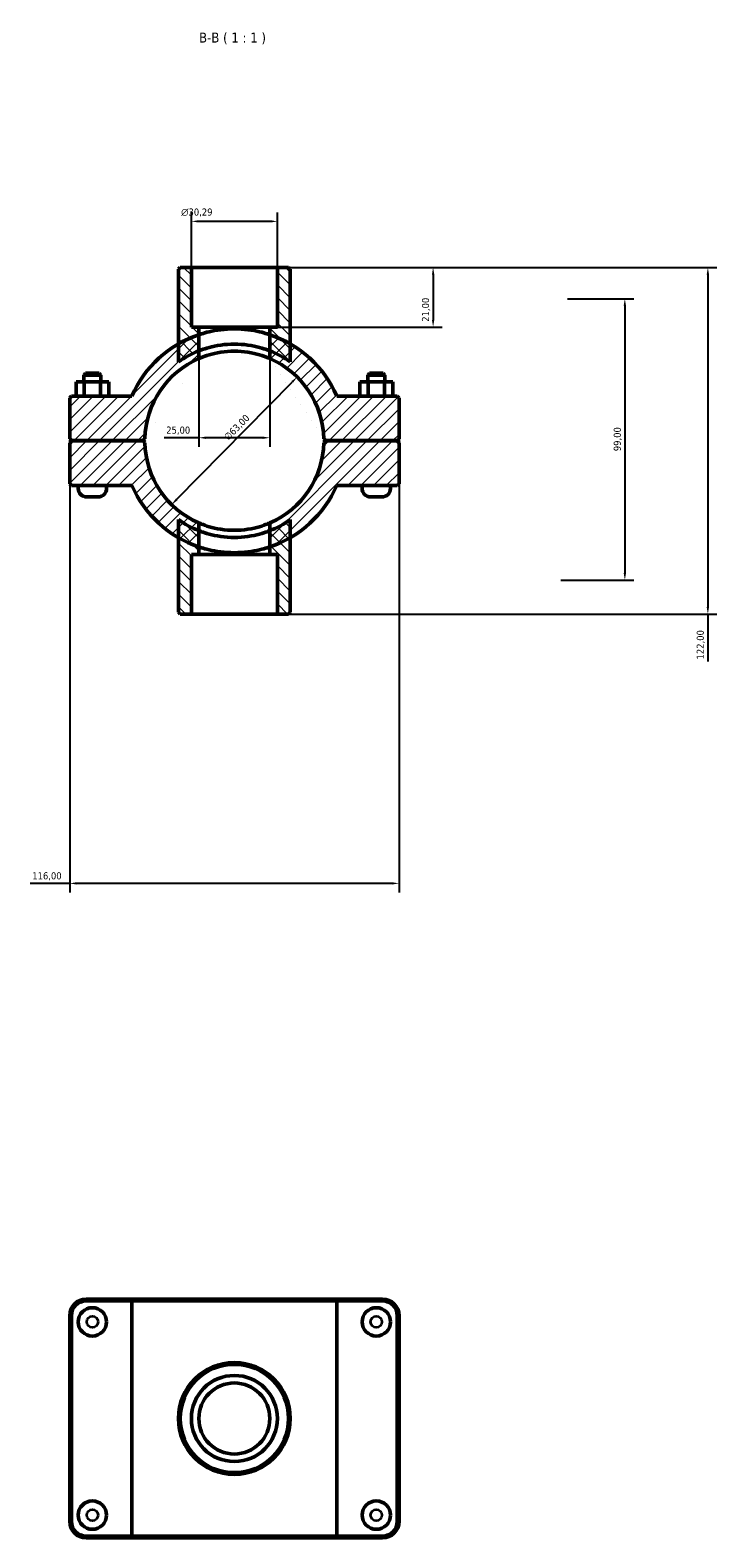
# Model space of a CAD drawing. Header units: millimetres. Extents: x 0 to 907, y -136 to 1184.
# Tile 4 of 4: x 355 to 596, y 653 to 1184. Entities that reach past the tile are written whole.
import ezdxf

# ---------------------------------------------------------------- set-up
doc = ezdxf.new("R2010")
doc.units = ezdxf.units.MM
for name, color, linetype, lineweight in [('Dimension (ISO)', 7, 'Continuous', 25), ('Hatch (ISO)', 7, 'Continuous', 18), ('Symbol (ISO)', 7, 'Continuous', 25), ('Visible (ISO)', 7, 'Continuous', 50), ('Visible Narrow (ISO)', 7, 'Continuous', 35)]:
    doc.layers.add(name, color=color, linetype=linetype, lineweight=lineweight)
doc.styles.add('Label Text (ISO)', font='tahoma.ttf')
doc.styles.add('Note Text (ISO)', font='tahoma.ttf')
doc.dimstyles.new('Default (ISO)', dxfattribs={"dimtxt": 2.5, "dimasz": 2.5, "dimexe": 3.175, "dimexo": 0, "dimgap": 0.762, "dimtad": 1, "dimrnd": 1e-08, "dimzin": 0, "dimtxsty": 'Note Text (ISO)', "dimcen": 0.09, "dimdle": 10, "dimclrd": 256, "dimclre": 256, "dimclrt": 232, "dimazin": 0, "dimtfac": 1.40208, "dimtmove": 0, "dimatfit": 3, "dimfxl": 1, "dimtolj": 1, "dimtzin": 0, "dimlwd": -1, "dimlwe": -1, "dimarcsym": 0})

# ---------------------------------------------------------------- blocks, each defined once
blk = doc.blocks.new('*D7')
at = {"layer": 'Defpoints', "color": 0, "transparency": 16777216}
for p in [(441.68, 1100.06), (439.03, 1079.06), (496.54, 1079.06)]:
    blk.add_point(p, dxfattribs=at)
at = {"layer": 'Dimension (ISO)', "transparency": 16777216}
for p, q in [((441.68, 1100.06), (499.72, 1100.06)), ((496.54, 1097.56), (496.54, 1081.56)), ((439.03, 1079.06), (499.72, 1079.06))]:
    blk.add_line(p, q, dxfattribs=at)
for points in [[(496.13, 1097.56), (496.96, 1097.56), (496.54, 1100.06)], [(496.13, 1081.56), (496.96, 1081.56), (496.54, 1079.06)]]:
    blk.add_solid(points, dxfattribs=at)
at = {"layer": 'Dimension (ISO)', "color": 232, "true_color": 0xca0064, "transparency": 16777216, "insert": (492.61, 1080.95), "char_height": 2.5, "attachment_point": 1, "rotation": 90, "style": 'Note Text (ISO)'}
blk.add_mtext('\\A1;21,00', dxfattribs=at)
blk = doc.blocks.new('*D8')
at = {"layer": 'Defpoints', "color": 0, "transparency": 16777216}
for p in [(411.39, 1116.27), (411.39, 1100.06), (441.68, 1100.06)]:
    blk.add_point(p, dxfattribs=at)
at = {"layer": 'Dimension (ISO)', "transparency": 16777216}
for p, q in [((411.39, 1100.06), (411.39, 1119.45)), ((439.18, 1116.27), (413.89, 1116.27)), ((441.68, 1100.06), (441.68, 1119.45))]:
    blk.add_line(p, q, dxfattribs=at)
for points in [[(413.89, 1116.69), (413.89, 1115.86), (411.39, 1116.27)], [(439.18, 1116.69), (439.18, 1115.86), (441.68, 1116.27)]]:
    blk.add_solid(points, dxfattribs=at)
at = {"layer": 'Dimension (ISO)', "color": 232, "true_color": 0xca0064, "transparency": 16777216, "insert": (407.8, 1120.8), "char_height": 2.5, "attachment_point": 1, "style": 'Note Text (ISO)'}
blk.add_mtext('\\A1;\\fAIGDT|b0|i0;\\H2.5000;\\ln\\fTahoma|b0|i0;\\H2.5000;30,29', dxfattribs=at)
blk = doc.blocks.new('*D9')
at = {"layer": 'Defpoints', "color": 0, "transparency": 16777216}
for p in [(448.63, 1061.51), (404.43, 1016.59)]:
    blk.add_point(p, dxfattribs=at)
at = {"layer": 'Dimension (ISO)', "transparency": 16777216}
blk.add_line((406.19, 1018.38), (446.88, 1059.73), dxfattribs=at)
blk.add_arc((426.53, 1039.05), 31.51, 39.6897, 66.6265, dxfattribs=at)
for points in [[(446.58, 1060.02), (447.17, 1059.44), (448.63, 1061.51)], [(405.89, 1018.67), (406.48, 1018.08), (404.43, 1016.59)]]:
    blk.add_solid(points, dxfattribs=at)
at = {"layer": 'Dimension (ISO)', "color": 232, "true_color": 0xca0064, "transparency": 16777216, "insert": (422.62, 1040.75), "char_height": 2.5, "attachment_point": 1, "rotation": 45.4632, "style": 'Note Text (ISO)'}
blk.add_mtext('\\A1;∅63,00', dxfattribs=at)
blk = doc.blocks.new('*D10')
at = {"layer": 'Defpoints', "color": 0, "transparency": 16777216}
for p in [(543.85, 1089.06), (541.53, 990.06), (564.08, 990.06)]:
    blk.add_point(p, dxfattribs=at)
at = {"layer": 'Dimension (ISO)', "transparency": 16777216}
for p, q in [((543.85, 1089.06), (567.26, 1089.06)), ((564.08, 1086.56), (564.08, 992.56)), ((541.53, 990.06), (567.26, 990.06))]:
    blk.add_line(p, q, dxfattribs=at)
for points in [[(563.66, 1086.56), (564.5, 1086.56), (564.08, 1089.06)], [(563.66, 992.56), (564.5, 992.56), (564.08, 990.06)]]:
    blk.add_solid(points, dxfattribs=at)
at = {"layer": 'Dimension (ISO)', "color": 232, "true_color": 0xca0064, "transparency": 16777216, "insert": (560.15, 1035.41), "char_height": 2.5, "attachment_point": 1, "rotation": 90, "style": 'Note Text (ISO)'}
blk.add_mtext('\\A1;99,00', dxfattribs=at)
blk = doc.blocks.new('*D11')
at = {"layer": 'Defpoints', "color": 0, "transparency": 16777216}
for p in [(414.03, 1070.7), (439.03, 1070.7), (414.03, 1040.13)]:
    blk.add_point(p, dxfattribs=at)
at = {"layer": 'Dimension (ISO)', "transparency": 16777216}
for p, q in [((414.03, 1070.7), (414.03, 1036.95)), ((439.03, 1070.7), (439.03, 1036.95)), ((414.03, 1040.13), (401.78, 1040.13)), ((436.53, 1040.13), (416.53, 1040.13))]:
    blk.add_line(p, q, dxfattribs=at)
for points in [[(416.53, 1040.54), (416.53, 1039.71), (414.03, 1040.13)], [(436.53, 1040.54), (436.53, 1039.71), (439.03, 1040.13)]]:
    blk.add_solid(points, dxfattribs=at)
at = {"layer": 'Dimension (ISO)', "color": 232, "true_color": 0xca0064, "transparency": 16777216, "insert": (402.54, 1044.06), "char_height": 2.5, "attachment_point": 1, "style": 'Note Text (ISO)'}
blk.add_mtext('\\A1;25,00', dxfattribs=at)
blk = doc.blocks.new('*D12')
at = {"layer": 'Defpoints', "color": 0, "transparency": 16777216}
for p in [(441.68, 1100.06), (441.68, 978.06), (593.32, 978.06)]:
    blk.add_point(p, dxfattribs=at)
at = {"layer": 'Dimension (ISO)', "transparency": 16777216}
for p, q in [((441.68, 1100.06), (596.49, 1100.06)), ((593.32, 1097.56), (593.32, 980.56)), ((441.68, 978.06), (596.49, 978.06)), ((593.32, 978.06), (593.32, 961.34))]:
    blk.add_line(p, q, dxfattribs=at)
for points in [[(592.9, 1097.56), (593.73, 1097.56), (593.32, 1100.06)], [(592.9, 980.56), (593.73, 980.56), (593.32, 978.06)]]:
    blk.add_solid(points, dxfattribs=at)
at = {"layer": 'Dimension (ISO)', "color": 232, "true_color": 0xca0064, "transparency": 16777216, "insert": (589.38, 962.11), "char_height": 2.5, "attachment_point": 1, "rotation": 90, "style": 'Note Text (ISO)'}
blk.add_mtext('\\A1;122,00', dxfattribs=at)
blk = doc.blocks.new('*D13')
at = {"layer": 'Defpoints', "color": 0, "transparency": 16777216}
for p in [(368.53, 1039.74), (484.53, 1039.74), (368.53, 883.3)]:
    blk.add_point(p, dxfattribs=at)
at = {"layer": 'Dimension (ISO)', "transparency": 16777216}
for p, q in [((368.53, 1039.74), (368.53, 880.13)), ((484.53, 1039.74), (484.53, 880.13)), ((368.53, 883.3), (354.6, 883.3)), ((482.03, 883.3), (371.03, 883.3))]:
    blk.add_line(p, q, dxfattribs=at)
for points in [[(371.03, 883.72), (371.03, 882.88), (368.53, 883.3)], [(482.03, 883.72), (482.03, 882.88), (484.53, 883.3)]]:
    blk.add_solid(points, dxfattribs=at)
at = {"layer": 'Dimension (ISO)', "color": 232, "true_color": 0xca0064, "transparency": 16777216, "insert": (355.36, 887.23), "char_height": 2.5, "attachment_point": 1, "style": 'Note Text (ISO)'}
blk.add_mtext('\\A1;116,00', dxfattribs=at)

msp = doc.modelspace()

# ---------------------------------------------------------------- hatches: boundary and pattern name
at = {"layer": 'Hatch (ISO)'}
h = msp.add_hatch(dxfattribs=at)
h.set_pattern_fill('ANSI31', color=256, scale=25.4, angle=90.00021, style=0)
h.set_pattern_definition([(135.0002, (0, 0), (-2.245056, -2.245072), [])])
edge = h.paths.add_edge_path()
edge.add_line((411.386, 1079.061), (411.386, 1100.061))
edge.add_line((411.386, 1100.061), (407.472, 1100.061))
edge.add_line((407.472, 1100.061), (406.842, 1099.431))
edge.add_line((406.842, 1099.431), (406.842, 1073.16))
edge.add_line((406.842, 1073.16), (406.842, 1066.804))
edge.add_ellipse((426.531, 1039.061), major_axis=(-19.689, 27.743), ratio=1, start_angle=346.19444, end_angle=360, ccw=False)
edge.add_line((414.031, 1070.701), (414.031, 1079.061))
edge.add_line((414.031, 1079.061), (411.386, 1079.061))
edge = h.paths.add_edge_path()
edge.add_line((441.677, 1100.061), (441.677, 1079.061))
edge.add_line((441.677, 1079.061), (439.031, 1079.061))
edge.add_line((439.031, 1079.061), (439.031, 1070.701))
edge.add_ellipse((426.531, 1039.061), major_axis=(12.5, 31.64), ratio=1, start_angle=346.19444, end_angle=360, ccw=False)
edge.add_line((446.22, 1066.804), (446.22, 1073.16))
edge.add_line((446.22, 1073.16), (446.22, 1099.431))
edge.add_line((446.22, 1099.431), (445.59, 1100.061))
edge.add_line((445.59, 1100.061), (441.677, 1100.061))
edge = h.paths.add_edge_path()
edge.add_line((414.031, 999.061), (414.031, 1007.42))
edge.add_ellipse((426.531, 1039.061), major_axis=(-12.5, -31.64), ratio=1, start_angle=346.19444, end_angle=360, ccw=False)
edge.add_line((406.842, 1011.317), (406.842, 1004.962))
edge.add_line((406.842, 1004.962), (406.842, 978.691))
edge.add_line((406.842, 978.691), (407.472, 978.061))
edge.add_line((407.472, 978.061), (411.386, 978.061))
edge.add_line((411.386, 978.061), (411.386, 999.061))
edge.add_line((411.386, 999.061), (414.031, 999.061))
edge = h.paths.add_edge_path()
edge.add_line((439.031, 1007.42), (439.031, 999.061))
edge.add_line((439.031, 999.061), (441.677, 999.061))
edge.add_line((441.677, 999.061), (441.677, 978.061))
edge.add_line((441.677, 978.061), (445.59, 978.061))
edge.add_line((445.59, 978.061), (446.22, 978.691))
edge.add_line((446.22, 978.691), (446.22, 1004.962))
edge.add_line((446.22, 1004.962), (446.22, 1011.317))
edge.add_ellipse((426.531, 1039.061), major_axis=(19.689, -27.743), ratio=1, start_angle=346.19444, end_angle=360, ccw=False)
h = msp.add_hatch(dxfattribs=at)
h.set_pattern_fill('ANSI31', color=256, scale=25.4, style=0)
h.set_pattern_definition([(45, (0, 0), (-2.245064, 2.245064), [])])
edge = h.paths.add_edge_path()
edge.add_line((484.531, 1038.381), (483.901, 1039.011))
edge.add_line((483.901, 1039.011), (458.661, 1039.011))
edge.add_line((458.661, 1039.011), (458.024, 1038.381))
edge.add_ellipse((426.531, 1039.061), major_axis=(31.493, -0.68), ratio=1, start_angle=294.61675, end_angle=360, ccw=False)
edge.add_line((439.031, 1010.147), (439.031, 1001.723))
edge.add_ellipse((426.531, 1039.061), major_axis=(12.5, -37.338), ratio=1, start_angle=0, end_angle=11.49337)
edge.add_ellipse((426.531, 1039.061), major_axis=(19.689, -34.099), ratio=1, start_angle=0, end_angle=36.41905)
edge.add_line((462.619, 1023.311), (483.901, 1023.311))
edge.add_line((483.901, 1023.311), (484.531, 1023.941))
edge.add_line((484.531, 1023.941), (484.531, 1038.381))
edge = h.paths.add_edge_path()
edge.add_line((369.161, 1039.011), (368.531, 1038.381))
edge.add_line((368.531, 1038.381), (368.531, 1023.941))
edge.add_line((368.531, 1023.941), (369.161, 1023.311))
edge.add_line((369.161, 1023.311), (390.443, 1023.311))
edge.add_ellipse((426.531, 1039.061), major_axis=(-36.088, -15.75), ratio=1, start_angle=0, end_angle=36.41905)
edge.add_ellipse((426.531, 1039.061), major_axis=(-19.689, -34.099), ratio=1, start_angle=0, end_angle=11.49337)
edge.add_line((414.031, 1001.723), (414.031, 1010.147))
edge.add_ellipse((426.531, 1039.061), major_axis=(-12.5, -28.914), ratio=1, start_angle=294.61675, end_angle=360, ccw=False)
edge.add_line((395.039, 1038.381), (394.401, 1039.011))
edge.add_line((394.401, 1039.011), (369.161, 1039.011))
edge = h.paths.add_edge_path()
edge.add_line((483.901, 1039.111), (484.531, 1039.741))
edge.add_line((484.531, 1039.741), (484.531, 1054.181))
edge.add_line((484.531, 1054.181), (483.901, 1054.811))
edge.add_line((483.901, 1054.811), (462.619, 1054.811))
edge.add_ellipse((426.531, 1039.061), major_axis=(36.088, 15.75), ratio=1, start_angle=0, end_angle=36.41905)
edge.add_ellipse((426.531, 1039.061), major_axis=(19.689, 34.099), ratio=1, start_angle=0, end_angle=11.49337)
edge.add_line((439.031, 1076.399), (439.031, 1067.974))
edge.add_ellipse((426.531, 1039.061), major_axis=(12.5, 28.914), ratio=1, start_angle=294.61675, end_angle=360, ccw=False)
edge.add_line((458.024, 1039.741), (458.661, 1039.111))
edge.add_line((458.661, 1039.111), (483.901, 1039.111))
edge = h.paths.add_edge_path()
edge.add_line((368.531, 1039.741), (369.161, 1039.111))
edge.add_line((369.161, 1039.111), (394.401, 1039.111))
edge.add_line((394.401, 1039.111), (395.039, 1039.741))
edge.add_ellipse((426.531, 1039.061), major_axis=(-31.493, 0.68), ratio=1, start_angle=294.61675, end_angle=360, ccw=False)
edge.add_line((414.031, 1067.974), (414.031, 1076.399))
edge.add_ellipse((426.531, 1039.061), major_axis=(-12.5, 37.338), ratio=1, start_angle=0, end_angle=11.49337)
edge.add_ellipse((426.531, 1039.061), major_axis=(-19.689, 34.099), ratio=1, start_angle=0, end_angle=36.41905)
edge.add_line((390.443, 1054.811), (369.161, 1054.811))
edge.add_line((369.161, 1054.811), (368.531, 1054.181))
edge.add_line((368.531, 1054.181), (368.531, 1039.741))

# ---------------------------------------------------------------- linework, layer by layer
at = {"layer": 'Visible (ISO)'}
for p, q in [((407.472, 1100.061), (406.842, 1099.431)), ((406.842, 1099.431), (406.842, 1066.804)), ((411.386, 1100.061), (407.472, 1100.061)), ((411.386, 1079.061), (411.386, 1100.061)), ((411.386, 1100.061), (441.677, 1100.061)), ((441.677, 1100.061), (441.677, 1079.061)), ((445.59, 1100.061), (441.677, 1100.061)), ((446.22, 1099.431), (445.59, 1100.061)), ((446.22, 1066.804), (446.22, 1099.431)), ((414.031, 1079.061), (411.386, 1079.061)), ((414.031, 1070.701), (414.031, 1079.061)), ((414.031, 1079.061), (439.031, 1079.061)), ((441.677, 1079.061), (439.031, 1079.061)), ((439.031, 1079.061), (439.031, 1070.701)), ((414.031, 1067.974), (414.031, 1076.399)), ((439.031, 1076.399), (439.031, 1067.974)), ((374.161, 1062.811), (373.531, 1062.181)), ((379.531, 1062.181), (373.531, 1062.181)), ((373.531, 1059.811), (373.531, 1062.181)), ((374.161, 1062.811), (378.901, 1062.811)), ((378.901, 1062.811), (379.531, 1062.181)), ((379.531, 1059.811), (379.531, 1062.181)), ((474.161, 1062.811), (473.531, 1062.181)), ((473.531, 1062.181), (479.531, 1062.181)), ((473.531, 1062.181), (473.531, 1059.811)), ((478.901, 1062.811), (474.161, 1062.811)), ((478.901, 1062.811), (479.531, 1062.181)), ((479.531, 1062.181), (479.531, 1059.811)), ((370.758, 1059.811), (373.671, 1059.811)), ((370.758, 1054.811), (370.758, 1059.811)), ((373.671, 1059.811), (379.445, 1059.811)), ((373.671, 1054.811), (373.671, 1059.811)), ((379.445, 1059.811), (382.305, 1059.811)), ((379.445, 1054.811), (379.445, 1059.811)), ((382.305, 1054.811), (382.305, 1059.811)), ((473.618, 1059.811), (470.758, 1059.811)), ((470.758, 1054.811), (470.758, 1059.811)), ((473.618, 1054.811), (473.618, 1059.811)), ((479.391, 1059.811), (473.618, 1059.811)), ((479.391, 1054.811), (479.391, 1059.811)), ((482.305, 1059.811), (479.391, 1059.811)), ((482.305, 1054.811), (482.305, 1059.811)), ((369.161, 1054.811), (368.531, 1054.181)), ((368.531, 1054.181), (368.531, 1039.741)), ((390.443, 1054.811), (369.161, 1054.811)), ((483.901, 1054.811), (462.619, 1054.811)), ((484.531, 1054.181), (483.901, 1054.811)), ((484.531, 1039.741), (484.531, 1054.181)), ((368.531, 1039.741), (369.161, 1039.111)), ((369.161, 1039.011), (368.531, 1038.381)), ((368.531, 1038.381), (368.531, 1023.941)), ((369.161, 1039.111), (394.401, 1039.111)), ((394.401, 1039.011), (369.161, 1039.011)), ((371.531, 1039.011), (371.531, 1039.111)), ((381.531, 1039.011), (381.531, 1039.111)), ((394.401, 1039.111), (395.039, 1039.741)), ((395.039, 1038.381), (394.401, 1039.011)), ((458.024, 1039.741), (458.661, 1039.111)), ((458.661, 1039.011), (458.024, 1038.381)), ((458.661, 1039.111), (483.901, 1039.111)), ((483.901, 1039.011), (458.661, 1039.011)), ((471.531, 1039.111), (471.531, 1039.011)), ((481.531, 1039.111), (481.531, 1039.011)), ((483.901, 1039.111), (484.531, 1039.741)), ((484.531, 1038.381), (483.901, 1039.011)), ((484.531, 1023.941), (484.531, 1038.381)), ((368.531, 1023.941), (369.161, 1023.311)), ((369.161, 1023.311), (390.443, 1023.311)), ((371.531, 1022.311), (371.531, 1023.311)), ((378.531, 1019.311), (374.531, 1019.311)), ((381.531, 1022.311), (381.531, 1023.311)), ((462.619, 1023.311), (483.901, 1023.311)), ((471.531, 1023.311), (471.531, 1022.311)), ((474.531, 1019.311), (478.531, 1019.311)), ((481.531, 1023.311), (481.531, 1022.311)), ((483.901, 1023.311), (484.531, 1023.941)), ((406.842, 1011.317), (406.842, 978.691)), ((414.031, 1001.723), (414.031, 1010.147)), ((439.031, 1010.147), (439.031, 1001.723)), ((446.22, 978.691), (446.22, 1011.317)), ((414.031, 999.061), (414.031, 1007.42)), ((439.031, 1007.42), (439.031, 999.061)), ((411.386, 978.061), (411.386, 999.061)), ((411.386, 999.061), (414.031, 999.061)), ((439.031, 999.061), (414.031, 999.061)), ((439.031, 999.061), (441.677, 999.061)), ((441.677, 999.061), (441.677, 978.061)), ((406.842, 978.691), (407.472, 978.061)), ((407.472, 978.061), (411.386, 978.061)), ((441.677, 978.061), (411.386, 978.061)), ((441.677, 978.061), (445.59, 978.061)), ((445.59, 978.061), (446.22, 978.691)), ((390.858, 737.001), (374.331, 737.001)), ((374.331, 736.371), (390.443, 736.371)), ((462.619, 736.371), (390.443, 736.371)), ((390.443, 653.631), (390.443, 736.371)), ((390.858, 737.001), (462.204, 737.001)), ((478.731, 737.001), (462.204, 737.001)), ((462.619, 736.371), (478.731, 736.371)), ((462.619, 653.631), (462.619, 736.371)), ((368.531, 731.201), (368.531, 658.801)), ((369.161, 658.801), (369.161, 731.201)), ((483.901, 731.201), (483.901, 658.801)), ((484.531, 658.801), (484.531, 731.201)), ((390.443, 653.631), (374.331, 653.631)), ((374.331, 653.001), (390.858, 653.001)), ((390.443, 653.631), (462.619, 653.631)), ((462.204, 653.001), (390.858, 653.001)), ((462.204, 653.001), (478.731, 653.001)), ((478.731, 653.631), (462.619, 653.631))]:
    msp.add_line(p, q, dxfattribs=at)
for centre, radius in [((376.531, 729.001), 5), ((476.531, 729.001), 5), ((426.531, 695.001), 19.689), ((426.531, 695.001), 19.059), ((426.531, 695.001), 15.146), ((426.531, 695.001), 12.5), ((376.531, 661.001), 5), ((476.531, 661.001), 5)]:
    msp.add_circle(centre, radius, dxfattribs=at)
for centre, radius, start, end in [((426.531, 1039.061), 39.375, 108.5094, 156.42182), ((426.531, 1039.061), 39.375, 23.57818, 71.4906), ((426.531, 1039.061), 31.5, 113.37987, 178.76312), ((426.531, 1039.061), 34.02, 111.55726, 125.36283), ((426.531, 1039.061), 34.02, 54.63717, 68.44274), ((426.531, 1039.061), 31.5, 1.23688, 66.62013), ((426.531, 1039.061), 31.5, 181.23688, 246.62013), ((426.531, 1039.061), 31.5, 293.37987, 358.76312), ((374.531, 1022.311), 3, 180, 270), ((378.531, 1022.311), 3, 270, 0), ((426.531, 1039.061), 39.375, 203.57818, 251.4906), ((426.531, 1039.061), 39.375, 288.5094, 336.42182), ((474.531, 1022.311), 3, 180, 270), ((478.531, 1022.311), 3, 270, 0), ((426.531, 1039.061), 34.02, 234.63717, 248.44274), ((426.531, 1039.061), 34.02, 291.55726, 305.36283), ((374.331, 731.201), 5.8, 90, 180), ((374.331, 731.201), 5.17, 90, 180), ((478.731, 731.201), 5.8, 0, 90), ((478.731, 731.201), 5.17, 0, 90), ((374.331, 658.801), 5.8, 180, 270), ((374.331, 658.801), 5.17, 180, 270), ((478.731, 658.801), 5.8, 270, 0), ((478.731, 658.801), 5.17, 270, 0)]:
    msp.add_arc(centre, radius, start, end, dxfattribs=at)
for points, knots in [([(414.031, 1076.399), (414.031, 1076.399), (414.35, 1076.51), (415.628, 1076.902), (416.588, 1077.177), (418.796, 1077.685), (420.194, 1077.953), (423.271, 1078.331), (424.95, 1078.436), (428.112, 1078.436), (429.792, 1078.331), (432.868, 1077.953), (434.267, 1077.685), (436.474, 1077.177), (437.434, 1076.902), (438.713, 1076.51), (439.031, 1076.399), (439.031, 1076.399)], [3.7954036, 3.7954036, 3.7954036, 3.7954036, 4.2699186, 4.2699186, 4.7444337, 4.7444337, 5.2187695, 5.2187695, 5.6931054, 5.6931054, 6.1674412, 6.1674412, 6.6417771, 6.6417771, 7.1162921, 7.1162921, 7.5908072, 7.5908072, 7.5908072, 7.5908072]), ([(414.031, 1070.701), (414.031, 1070.701), (414.108, 1070.732), (414.428, 1070.855), (414.671, 1070.948), (415.631, 1071.294), (416.59, 1071.616), (418.794, 1072.209), (420.189, 1072.52), (423.265, 1072.959), (424.946, 1073.081), (428.116, 1073.081), (429.797, 1072.959), (432.873, 1072.52), (434.269, 1072.209), (436.472, 1071.616), (437.431, 1071.294), (438.391, 1070.948), (438.634, 1070.855), (438.955, 1070.732), (439.031, 1070.701), (439.031, 1070.701)], [0, 0, 0, 0, 0.237946, 0.237946, 0.475892, 0.475892, 0.9517839, 0.9517839, 1.4273419, 1.4273419, 1.9029, 1.9029, 2.378458, 2.378458, 2.854016, 2.854016, 3.329908, 3.329908, 3.567854, 3.567854, 3.8057999, 3.8057999, 3.8057999, 3.8057999]), ([(439.031, 1067.974), (439.031, 1067.974), (438.954, 1068.008), (438.633, 1068.144), (438.39, 1068.245), (437.429, 1068.623), (436.471, 1068.973), (434.27, 1069.617), (432.876, 1069.954), (429.801, 1070.429), (428.119, 1070.561), (424.943, 1070.561), (423.261, 1070.429), (420.186, 1069.954), (418.792, 1069.617), (416.592, 1068.973), (415.633, 1068.623), (414.673, 1068.245), (414.429, 1068.144), (414.108, 1068.008), (414.031, 1067.974), (414.031, 1067.974)], [0, 0, 0, 0, 0.2384191, 0.2384191, 0.4768383, 0.4768383, 0.9536766, 0.9536766, 1.4300489, 1.4300489, 1.9064212, 1.9064212, 2.3827935, 2.3827935, 2.8591658, 2.8591658, 3.336004, 3.336004, 3.5744232, 3.5744232, 3.8128423, 3.8128423, 3.8128423, 3.8128423]), ([(414.031, 1010.147), (414.031, 1010.147), (414.108, 1010.113), (414.429, 1009.978), (414.673, 1009.876), (415.633, 1009.498), (416.592, 1009.148), (418.792, 1008.505), (420.186, 1008.167), (423.261, 1007.692), (424.943, 1007.561), (428.119, 1007.561), (429.801, 1007.692), (432.876, 1008.167), (434.27, 1008.505), (436.471, 1009.148), (437.429, 1009.498), (438.39, 1009.876), (438.633, 1009.978), (438.954, 1010.113), (439.031, 1010.147), (439.031, 1010.147)], [0, 0, 0, 0, 0.2384191, 0.2384191, 0.4768383, 0.4768383, 0.9536766, 0.9536766, 1.4300489, 1.4300489, 1.9064212, 1.9064212, 2.3827935, 2.3827935, 2.8591658, 2.8591658, 3.336004, 3.336004, 3.5744232, 3.5744232, 3.8128423, 3.8128423, 3.8128423, 3.8128423]), ([(414.031, 1007.42), (414.031, 1007.42), (414.108, 1007.39), (414.428, 1007.266), (414.671, 1007.173), (415.631, 1006.827), (416.59, 1006.505), (418.794, 1005.913), (420.189, 1005.601), (423.265, 1005.162), (424.946, 1005.041), (428.116, 1005.041), (429.797, 1005.162), (432.873, 1005.601), (434.269, 1005.913), (436.472, 1006.505), (437.431, 1006.827), (438.391, 1007.173), (438.634, 1007.266), (438.955, 1007.39), (439.031, 1007.42), (439.031, 1007.42)], [3.8057999, 3.8057999, 3.8057999, 3.8057999, 4.0437459, 4.0437459, 4.2816919, 4.2816919, 4.7575839, 4.7575839, 5.2331419, 5.2331419, 5.7086999, 5.7086999, 6.184258, 6.184258, 6.659816, 6.659816, 7.1357079, 7.1357079, 7.3736539, 7.3736539, 7.6115999, 7.6115999, 7.6115999, 7.6115999]), ([(439.031, 1001.723), (439.031, 1001.723), (438.713, 1001.611), (437.434, 1001.219), (436.474, 1000.945), (434.267, 1000.436), (432.868, 1000.168), (429.792, 999.79), (428.112, 999.686), (424.95, 999.686), (423.271, 999.79), (420.194, 1000.168), (418.796, 1000.436), (416.588, 1000.945), (415.628, 1001.219), (414.35, 1001.611), (414.031, 1001.723), (414.031, 1001.723)], [3.7954036, 3.7954036, 3.7954036, 3.7954036, 4.2699186, 4.2699186, 4.7444337, 4.7444337, 5.2187695, 5.2187695, 5.6931054, 5.6931054, 6.1674412, 6.1674412, 6.6417771, 6.6417771, 7.1162921, 7.1162921, 7.5908072, 7.5908072, 7.5908072, 7.5908072])]:
    msp.add_open_spline(points, degree=3, knots=knots, dxfattribs=at)
for points in [[(390.858, 737.001), (390.719, 736.791), (390.581, 736.581), (390.443, 736.371)], [(462.204, 737.001), (462.343, 736.791), (462.481, 736.581), (462.619, 736.371)], [(390.858, 653.001), (390.719, 653.211), (390.581, 653.421), (390.443, 653.631)], [(462.204, 653.001), (462.343, 653.211), (462.481, 653.421), (462.619, 653.631)]]:
    msp.add_open_spline(points, degree=3, dxfattribs=at)
at = {"layer": 'Visible Narrow (ISO)'}
for p, q in [((374.331, 736.402), (374.331, 736.969)), ((478.731, 736.402), (478.731, 736.969)), ((369.13, 731.201), (368.563, 731.201)), ((483.933, 731.201), (484.5, 731.201)), ((369.13, 658.801), (368.563, 658.801)), ((483.933, 658.801), (484.5, 658.801)), ((374.331, 653.599), (374.331, 653.032)), ((478.731, 653.599), (478.731, 653.032))]:
    msp.add_line(p, q, dxfattribs=at)
for centre in [(376.531, 729.001), (476.531, 729.001), (376.531, 661.001), (476.531, 661.001)]:
    msp.add_circle(centre, 2, dxfattribs=at)

# ---------------------------------------------------------------- texts
at = {"layer": 'Symbol (ISO)', "insert": (414.092, 1178.561), "char_height": 3.5, "attachment_point": 7, "style": 'Label Text (ISO)'}
msp.add_mtext('B-B ( 1 : 1 )', dxfattribs=at)

# ---------------------------------------------------------------- dimensions: what is measured, and where the dimension line sits
at = {"layer": 'Dimension (ISO)'}
dim = msp.add_linear_dim(base=(411.386, 1116.274), p1=(441.677, 1100.061), p2=(411.386, 1100.061), angle=180, text='\\fAIGDT|b0|i0;\\H2.5000;\\ln\\fTahoma|b0|i0;\\H2.5000;<>', dimstyle='Default (ISO)', override={"dimdec": 2, "dimtp": 0, "dimtm": 0, "dimtdec": 2, "dimtofl": 0, "dimatfit": 1}, dxfattribs=at)
dim.commit()
dim.dimension.update_dxf_attribs({"geometry": '*D8', "text_midpoint": (413.349, 1116.274), "dimtype": 160})
for base, p1, p2, angle, override, picture, middle in [((496.545, 1079.061), (441.677, 1100.061), (439.031, 1079.061), 90, {"dimdec": 2, "dimtp": 0, "dimtm": 0, "dimtdec": 2, "dimtofl": 0, "dimatfit": 1}, '*D7', (496.545, 1085.061)), ((593.315, 978.061), (441.677, 1100.061), (441.677, 978.061), 90, {"dimdec": 2, "dimtp": 0, "dimtm": 0, "dimtdec": 2, "dimtofl": 0, "dimatfit": 2}, '*D12', (593.315, 967.061)), ((564.08, 990.061), (543.848, 1089.061), (541.531, 990.061), 270, {"dimdec": 2, "dimtp": 0, "dimtm": 0, "dimtdec": 2, "dimtofl": 0, "dimatfit": 1}, '*D10', (564.08, 1039.561))]:
    dim = msp.add_linear_dim(base=base, p1=p1, p2=p2, angle=angle, dimstyle='Default (ISO)', override=override, dxfattribs=at)
    dim.commit()
    dim.dimension.update_dxf_attribs({"geometry": picture, "text_midpoint": middle, "dimtype": 160})
for base, p1, p2, picture, middle in [((414.031, 1040.126), (439.031, 1070.701), (414.031, 1070.701), '*D11', (406.656, 1040.126)), ((368.531, 883.301), (484.531, 1039.741), (368.531, 1039.741), '*D13', (360.315, 883.301))]:
    dim = msp.add_linear_dim(base=base, p1=p1, p2=p2, dimstyle='Default (ISO)', override={"dimdec": 2, "dimtp": 0, "dimtm": 0, "dimtdec": 2, "dimtofl": 0, "dimatfit": 2}, dxfattribs=at)
    dim.commit()
    dim.dimension.update_dxf_attribs({"geometry": picture, "text_midpoint": middle, "dimtype": 160})
dim = msp.add_diameter_dim_2p(p1=(404.433, 1016.593), p2=(448.63, 1061.511), dimstyle='Default (ISO)', override={"dimdec": 2, "dimlfac": 0.999745, "dimtp": 0, "dimtm": 0, "dimtdec": 2, "dimatfit": 2}, dxfattribs=at)
dim.commit()
dim.dimension.update_dxf_attribs({"geometry": '*D9', "text_midpoint": (429.31, 1041.876), "dimtype": 163})

doc.saveas('drawing.dxf')
